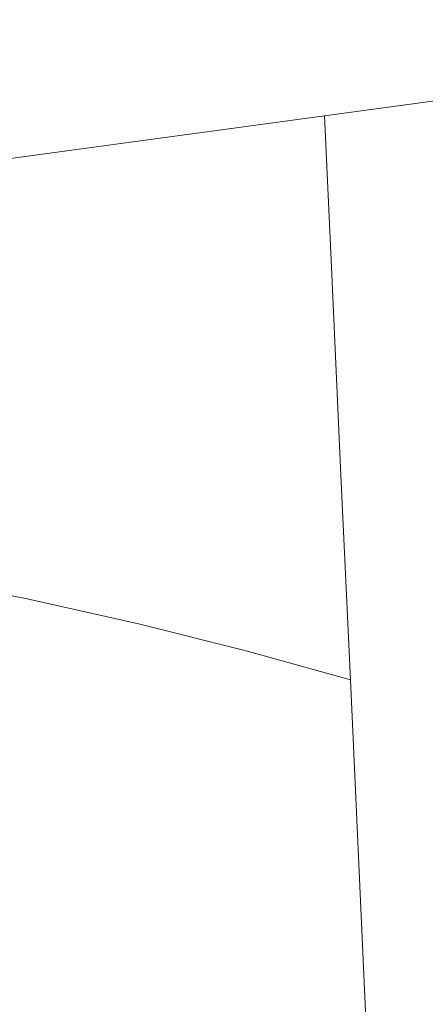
# Model space of a CAD drawing. Header units: millimetres. Extents: x 3925 to 5043, y -86 to 778.
# Tile 135 of 158: x 4854 to 4869, y 461 to 496. Entities that reach past the tile are written whole.
import ezdxf

# ---------------------------------------------------------------- set-up
doc = ezdxf.new("R2010")
doc.units = ezdxf.units.MM
doc.header["$LTSCALE"] = 46.255
doc.layers.add('140-154101-0DXF_CONTINUOUS_LINE', color=7, linetype='CONTINUOUS')
doc.layers.add('H30K-FRONT-CDXF_CONTINUOUS_LINE', color=7, linetype='CONTINUOUS')

msp = doc.modelspace()

# ---------------------------------------------------------------- linework, layer by layer
at = {"layer": '140-154101-0DXF_CONTINUOUS_LINE', "color": 7, "linetype": 'Continuous', "lineweight": 0}
msp.add_line((4848.5964, 490.2004), (4889.6399, 495.7781), dxfattribs=at)
at = {"layer": 'H30K-FRONT-CDXF_CONTINUOUS_LINE', "color": 7, "linetype": 'Continuous', "lineweight": 0}
for p, q in [((4865.239, 486.8992), (4864.9844, 492.4275)), ((4866.6073, 457.1812), (4865.8891, 472.788))]:
    msp.add_line(p, q, dxfattribs=at)
for points in [[(4865.8891, 472.788), (4865.5618, 479.9153), (4865.239, 486.8992)], [(4865.889, 472.7881), (4862.2597, 473.7922), (4858.5068, 474.7297), (4854.6327, 475.5999), (4850.632, 476.4036), (4846.5118, 477.1381), (4842.3119, 477.7967), (4838.0772, 478.3744)]]:
    msp.add_lwpolyline(points, dxfattribs=at)

doc.saveas('drawing.dxf')
